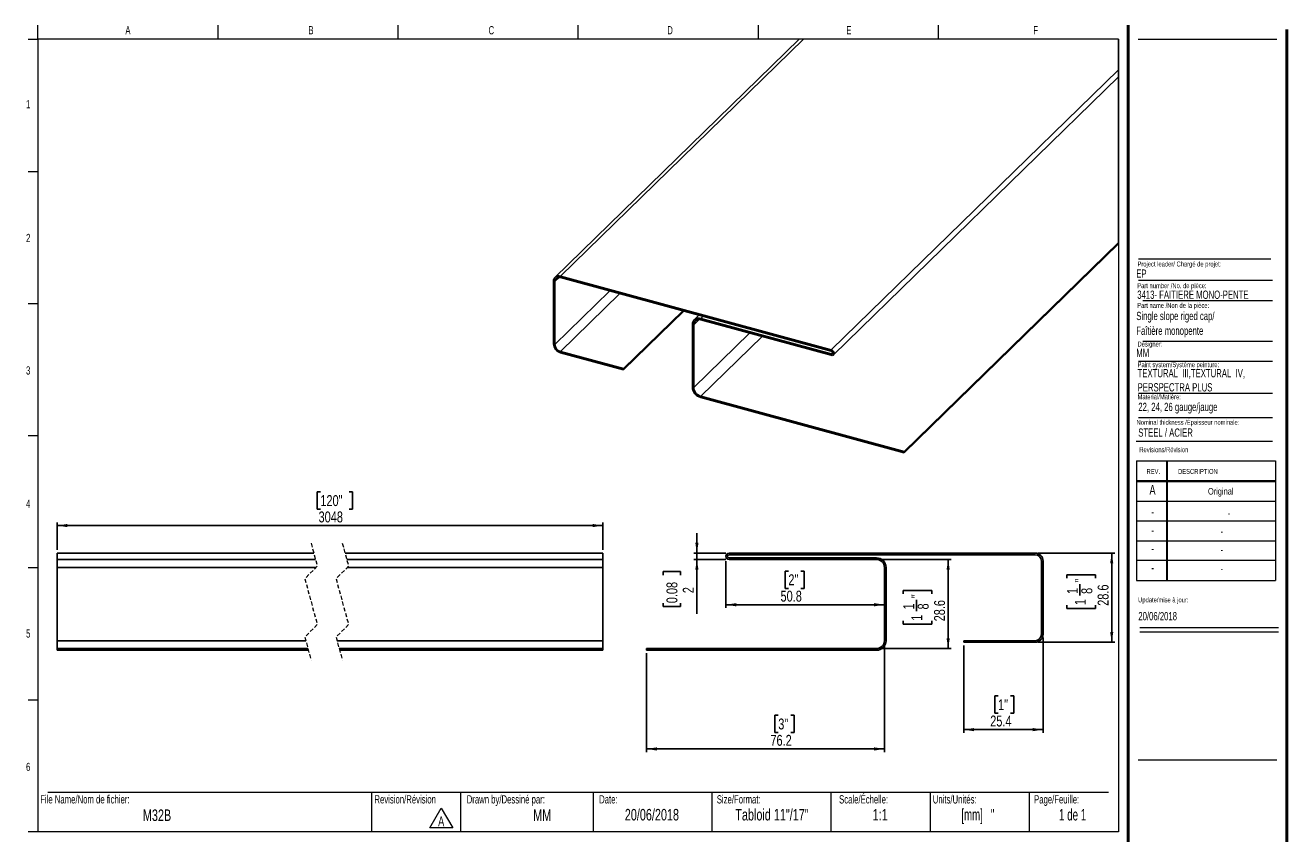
# Model space of a CAD drawing. Header units: millimetres. Extents: x 12 to 811, y 10 to 795.
import ezdxf

# ---------------------------------------------------------------- set-up
doc = ezdxf.new("R2010")
doc.units = ezdxf.units.MM
doc.linetypes.add('HIDDEN', pattern=[1.905, 1.27, -0.635])
doc.layers.add('FORMAT', color=7, linetype='Continuous')
doc.styles.add('SLDTEXTSTYLE0', font='TXT', dxfattribs={"width": 0.7})
doc.styles.add('SLDTEXTSTYLE1', font='TXT', dxfattribs={"width": 0.633333})
doc.styles.add('SLDTEXTSTYLE2', font='TXT', dxfattribs={"width": 0.625})
doc.styles.add('SLDTEXTSTYLE3', font='TXT', dxfattribs={"width": 0.75})
doc.dimstyles.new('SLDDIMSTYLE0', dxfattribs={"dimtxt": 3.5, "dimasz": 3.302, "dimexe": 0, "dimexo": 0.0625, "dimgap": 0.875, "dimtad": 1, "dimdec": 1, "dimrnd": 1e-09, "dimzin": 12, "dimdsep": 46, "dimtxsty": 'SLDTEXTSTYLE3', "dimsah": 1, "dimcen": 0.09, "dimadec": 0, "dimazin": 3, "dimtfac": 1, "dimtdec": 1, "dimtofl": 0, "dimtmove": 0, "dimatfit": 3, "dimfxl": 1, "dimfrac": 2, "dimtolj": 1, "dimtzin": 12, "dimarcsym": 0})
doc.dimstyles.new('SLDDIMSTYLE1', dxfattribs={"dimtxt": 3.5, "dimasz": 3.302, "dimexe": 0, "dimexo": 0.0625, "dimgap": 0.875, "dimtad": 1, "dimdec": 1, "dimrnd": 1e-09, "dimzin": 12, "dimdsep": 46, "dimtxsty": 'SLDTEXTSTYLE3', "dimsah": 1, "dimcen": 0.09, "dimadec": 0, "dimazin": 3, "dimtfac": 1, "dimtdec": 1, "dimtmove": 0, "dimatfit": 0, "dimfxl": 1, "dimfrac": 2, "dimtolj": 1, "dimtzin": 12, "dimarcsym": 0})

# ---------------------------------------------------------------- blocks, each defined once
blk = doc.blocks.new('SW_NOTE_0')
at = {"color": 0, "linetype": 'Continuous', "lineweight": 0}
for p, q in [((-2.43, 0.39), (1.26, 6.78)), ((1.26, 6.78), (4.95, 0.39)), ((4.95, 0.39), (-2.43, 0.39))]:
    blk.add_line(p, q, dxfattribs=at)
at = {"color": 0, "linetype": 'Continuous', "lineweight": 0, "insert": (1.24, 4.09), "char_height": 3.17, "attachment_point": 2, "style": 'SLDTEXTSTYLE0'}
blk.add_mtext('A', dxfattribs=at)
blk = doc.blocks.new('SW_NOTE_1')
at = {"layer": 'FORMAT', "color": 0, "char_height": 2.6458, "attachment_point": 1, "style": 'SLDTEXTSTYLE0'}
for s, insert in [('TEXTURAL  III,TEXTURAL  IV,', (0, 3.41)), ('PERSPECTRA PLUS', (0, -1.12))]:
    blk.add_mtext(s, dxfattribs=dict(at, insert=insert))
blk = doc.blocks.new('_D')
at = {"layer": 'FORMAT'}
for p, q in [((106.37, 122.08), (105.31, 122.08)), ((105.31, 122.08), (105.31, 116.53)), ((115.57, 122.08), (116.64, 122.08)), ((116.64, 122.08), (116.64, 116.53)), ((105.31, 116.53), (106.37, 116.53)), ((116.64, 116.53), (115.57, 116.53)), ((22.04, 103.46), (22.04, 112.29)), ((22.04, 111.29), (196.88, 111.29)), ((196.88, 103.46), (196.88, 112.29))]:
    blk.add_line(p, q, dxfattribs=at)
for points in [[(22.04, 111.29), (25.34, 110.78), (25.34, 111.8)], [(196.88, 111.29), (193.58, 111.8), (193.58, 110.78)]]:
    blk.add_solid(points, dxfattribs=at)
at = {"layer": 'FORMAT', "char_height": 3.5, "attachment_point": 1, "style": 'SLDTEXTSTYLE3'}
for s, insert in [('120"', (106.37, 121.04)), ('3048', (105.8, 115.8))]:
    blk.add_mtext(s, dxfattribs=dict(at, insert=insert))
blk = doc.blocks.new('_D_1')
at = {"layer": 'FORMAT'}
for p, q in [((236.26, 99.83), (236.26, 84.91)), ((256.28, 96.7), (255.22, 96.7)), ((255.22, 96.7), (255.22, 91.15)), ((260.31, 96.7), (261.38, 96.7)), ((261.38, 96.7), (261.38, 91.15)), ((255.22, 91.15), (256.28, 91.15)), ((261.38, 91.15), (260.31, 91.15)), ((287.06, 85.91), (236.26, 85.91))]:
    blk.add_line(p, q, dxfattribs=at)
for points in [[(236.26, 85.91), (239.56, 85.4), (239.56, 86.42)], [(287.06, 85.91), (283.75, 86.42), (283.75, 85.4)]]:
    blk.add_solid(points, dxfattribs=at)
at = {"layer": 'FORMAT', "char_height": 3.5, "attachment_point": 1, "style": 'SLDTEXTSTYLE3'}
for s, insert in [('2"', (256.28, 95.66)), ('50.8', (253.77, 90.42))]:
    blk.add_mtext(s, dxfattribs=dict(at, insert=insert))
blk = doc.blocks.new('_D_2')
at = {"layer": 'FORMAT'}
for p, q in [((285.52, 100.42), (308.46, 100.42)), ((307.46, 100.42), (307.46, 71.85)), ((293.07, 89.45), (293.07, 90.51)), ((293.07, 90.51), (302.23, 90.51)), ((302.23, 90.51), (302.23, 89.45)), ((297.29, 83.88), (297.29, 87.49)), ((293.07, 80.78), (293.07, 79.71)), ((293.07, 79.71), (302.23, 79.71)), ((302.23, 79.71), (302.23, 80.78)), ((285.52, 71.85), (308.46, 71.85))]:
    blk.add_line(p, q, dxfattribs=at)
for points in [[(307.46, 100.42), (306.96, 97.12), (307.97, 97.12)], [(307.46, 71.85), (307.97, 75.15), (306.96, 75.15)]]:
    blk.add_solid(points, dxfattribs=at)
at = {"layer": 'FORMAT', "char_height": 3.5, "attachment_point": 1, "rotation": 90, "style": 'SLDTEXTSTYLE3'}
for s, insert in [('"', (295.65, 88)), ('28.6', (302.95, 80.59)), ('1', (293.09, 84.39)), ('8', (297.72, 84.39)), ('1', (295.65, 80.78))]:
    blk.add_mtext(s, dxfattribs=dict(at, insert=insert))
blk = doc.blocks.new('_D_3')
at = {"layer": 'FORMAT'}
for p, q in [((226.98, 102.46), (226.98, 108.81)), ((236.27, 102.46), (225.98, 102.46)), ((226.98, 102.46), (226.98, 100.42)), ((236.27, 100.42), (225.98, 100.42)), ((226.98, 100.42), (226.98, 82.96)), ((216.19, 95.44), (216.19, 96.51)), ((216.19, 96.51), (221.74, 96.51)), ((221.74, 96.51), (221.74, 95.44)), ((216.19, 86.39), (216.19, 85.32)), ((216.19, 85.32), (221.74, 85.32)), ((221.74, 85.32), (221.74, 86.39))]:
    blk.add_line(p, q, dxfattribs=at)
for points in [[(226.98, 102.46), (227.49, 105.76), (226.47, 105.76)], [(226.98, 100.42), (226.47, 97.12), (227.49, 97.12)]]:
    blk.add_solid(points, dxfattribs=at)
at = {"layer": 'FORMAT', "char_height": 3.5, "attachment_point": 1, "rotation": 90, "style": 'SLDTEXTSTYLE3'}
for s, insert in [('0.08', (217.23, 86.39)), ('2', (222.47, 89.62))]:
    blk.add_mtext(s, dxfattribs=dict(at, insert=insert))
blk = doc.blocks.new('_D_4')
at = {"layer": 'FORMAT'}
for p, q in [((336.32, 102.46), (360.86, 102.46)), ((359.86, 102.46), (359.86, 73.88)), ((345.47, 94.43), (345.47, 95.5)), ((345.47, 95.5), (354.62, 95.5)), ((354.62, 95.5), (354.62, 94.43)), ((349.68, 88.86), (349.68, 92.47)), ((345.47, 85.76), (345.47, 84.7)), ((354.62, 84.7), (354.62, 85.76)), ((345.47, 84.7), (354.62, 84.7)), ((336.32, 73.88), (360.86, 73.88))]:
    blk.add_line(p, q, dxfattribs=at)
for points in [[(359.86, 102.46), (359.35, 99.15), (360.36, 99.15)], [(359.86, 73.88), (360.36, 77.18), (359.35, 77.18)]]:
    blk.add_solid(points, dxfattribs=at)
at = {"layer": 'FORMAT', "char_height": 3.5, "attachment_point": 1, "rotation": 90, "style": 'SLDTEXTSTYLE3'}
for s, insert in [('"', (348.04, 92.99)), ('28.6', (355.34, 85.57)), ('1', (345.48, 89.37)), ('8', (350.11, 89.37)), ('1', (348.04, 85.76))]:
    blk.add_mtext(s, dxfattribs=dict(at, insert=insert))
blk = doc.blocks.new('_D_5')
at = {"layer": 'FORMAT'}
for p, q in [((337.86, 75.42), (337.86, 44.88)), ((312.46, 72.88), (312.46, 44.88)), ((323.44, 56.67), (322.38, 56.67)), ((322.38, 56.67), (322.38, 51.12)), ((327.47, 56.67), (328.54, 56.67)), ((328.54, 56.67), (328.54, 51.12)), ((322.38, 51.12), (323.44, 51.12)), ((328.54, 51.12), (327.47, 51.12)), ((337.86, 45.88), (312.46, 45.88))]:
    blk.add_line(p, q, dxfattribs=at)
for points in [[(312.46, 45.88), (315.76, 45.37), (315.76, 46.39)], [(337.86, 45.88), (334.55, 46.39), (334.55, 45.37)]]:
    blk.add_solid(points, dxfattribs=at)
at = {"layer": 'FORMAT', "char_height": 3.5, "attachment_point": 1, "style": 'SLDTEXTSTYLE3'}
for s, insert in [('1"', (323.44, 55.63)), ('25.4', (320.93, 50.39))]:
    blk.add_mtext(s, dxfattribs=dict(at, insert=insert))
blk = doc.blocks.new('_D_6')
at = {"layer": 'FORMAT'}
for p, q in [((287.06, 73.39), (287.06, 38.69)), ((210.86, 70.34), (210.86, 38.69)), ((253.04, 50.48), (251.97, 50.48)), ((251.97, 50.48), (251.97, 44.92)), ((257.07, 50.48), (258.14, 50.48)), ((258.14, 50.48), (258.14, 44.92)), ((251.97, 44.92), (253.04, 44.92)), ((258.14, 44.92), (257.07, 44.92)), ((287.06, 39.69), (210.86, 39.69))]:
    blk.add_line(p, q, dxfattribs=at)
for points in [[(210.86, 39.69), (214.16, 39.18), (214.16, 40.2)], [(287.06, 39.69), (283.75, 40.2), (283.75, 39.18)]]:
    blk.add_solid(points, dxfattribs=at)
at = {"layer": 'FORMAT', "char_height": 3.5, "attachment_point": 1, "style": 'SLDTEXTSTYLE3'}
for s, insert in [('3"', (253.04, 49.44)), ('76.2', (250.53, 44.2))]:
    blk.add_mtext(s, dxfattribs=dict(at, insert=insert))

msp = doc.modelspace()

# ---------------------------------------------------------------- linework, layer by layer
at = {"color": 7, "linetype": 'Continuous', "lineweight": 18}
for p, q in [((15.91, 267.13), (15.91, 271.63)), ((73.59, 267.13), (73.59, 271.63)), ((131.27, 267.13), (131.27, 271.63)), ((188.94, 267.13), (188.94, 271.63)), ((246.62, 271.63), (246.62, 267.13)), ((304.3, 271.63), (304.3, 267.13)), ((12.73, 267.13), (15.91, 267.13)), ((361.98, 267.13), (15.91, 267.13)), ((15.91, 267.13), (15.91, 13.13)), ((361.98, 267.13), (361.98, 13.13)), ((368.33, 267.13), (412.78, 267.13)), ((12.73, 224.8), (15.91, 224.8)), ((368.43, 189.98), (411.3, 189.98)), ((12.73, 182.47), (15.91, 182.47)), ((369.77, 183.46), (411.3, 183.46)), ((369.77, 170.37), (411.3, 170.37)), ((368.43, 164.02), (411.3, 164.02)), ((368.43, 153.75), (411.3, 153.75)), ((368.43, 145.93), (411.3, 145.93)), ((12.73, 140.13), (15.91, 140.13)), ((367.68, 138.35), (411.3, 138.35)), ((367.82, 132.05), (412.27, 132.05)), ((367.82, 132.05), (367.82, 93.69)), ((377.35, 132.05), (377.35, 93.69)), ((377.6, 132.05), (377.6, 93.69)), ((412.27, 132.05), (412.27, 93.69)), ((367.82, 125.7), (412.27, 125.7)), ((367.82, 125.44), (412.27, 125.44)), ((367.82, 119.09), (412.27, 119.09)), ((412.27, 112.74), (367.82, 112.74)), ((367.82, 106.39), (412.27, 106.39)), ((12.73, 97.8), (15.91, 97.8)), ((412.27, 100.04), (367.82, 100.04)), ((367.82, 93.69), (412.27, 93.69)), ((368.85, 78.6), (413.3, 78.6)), ((368.85, 77.18), (413.3, 77.18)), ((12.73, 55.47), (15.91, 55.47)), ((19.08, 25.83), (358.81, 25.83)), ((122.72, 25.83), (122.72, 13.13)), ((151.23, 25.83), (151.23, 13.13)), ((193.71, 25.83), (193.71, 13.13)), ((231.81, 25.83), (231.81, 13.13)), ((269.91, 25.83), (269.91, 13.13)), ((301.66, 25.83), (301.66, 13.13)), ((333.41, 25.83), (333.41, 13.13)), ((15.91, 13.13), (12.73, 13.13)), ((361.98, 13.13), (15.91, 13.13))]:
    msp.add_line(p, q, dxfattribs=at)
at = {"color": 7, "linetype": 'Continuous', "lineweight": 50}
for p, q in [((365.16, 271.63), (365.16, 9.96)), ((415.96, 9.96), (415.96, 270.31))]:
    msp.add_line(p, q, dxfattribs=at)
at = {"color": 7, "linetype": 'Continuous', "lineweight": 25}
for p, q in [((259.71, 267.13), (181.52, 190.82)), ((183.3, 191.18), (261.12, 267.13)), ((270.01, 167.61), (361.98, 257.38)), ((270.72, 166.01), (361.98, 255.09)), ((293.37, 135.03), (361.98, 201.99)), ((293.37, 134.59), (361.98, 201.56)), ((183.3, 191.18), (270.01, 167.61)), ((183.3, 190.74), (270.01, 167.18)), ((181.05, 169.47), (181.05, 189.61)), ((181.5, 169.35), (181.5, 189.49)), ((203.51, 161.62), (222.44, 180.1)), ((203.51, 161.19), (222.79, 180.01)), ((227.6, 178.7), (226.09, 177.23)), ((225.53, 175.78), (225.53, 155.64)), ((225.98, 175.66), (225.98, 155.52)), ((270.01, 166.3), (228.22, 177.66)), ((270.01, 165.87), (228.22, 177.23)), ((203.51, 161.62), (183.3, 167.12)), ((203.51, 161.19), (183.3, 166.68)), ((203.51, 161.62), (203.51, 161.19)), ((228.22, 152.73), (293.37, 135.03)), ((228.22, 152.3), (293.37, 134.59)), ((293.37, 135.03), (293.37, 134.59)), ((22.04, 102.46), (104.27, 102.46)), ((22.04, 102.46), (22.04, 100.42)), ((114.27, 102.46), (196.88, 102.46)), ((196.88, 102.46), (196.88, 100.42)), ((335.32, 102.46), (237.27, 102.46)), ((335.32, 101.95), (237.27, 101.95)), ((22.04, 100.42), (104.82, 100.42)), ((22.04, 100.42), (22.04, 97.88)), ((22.04, 97.88), (105.02, 97.88)), ((22.04, 97.88), (22.04, 74.39)), ((114.82, 100.42), (196.88, 100.42)), ((115.02, 97.88), (196.88, 97.88)), ((196.88, 100.42), (196.88, 97.88)), ((196.88, 97.88), (196.88, 74.39)), ((237.27, 100.93), (284.52, 100.93)), ((237.27, 100.42), (284.52, 100.42)), ((287.06, 97.88), (287.06, 74.39)), ((287.56, 97.88), (287.56, 74.39)), ((337.35, 76.42), (337.35, 99.92)), ((337.86, 76.42), (337.86, 99.92)), ((22.04, 74.39), (101.71, 74.39)), ((22.04, 74.39), (22.04, 71.85)), ((111.71, 74.39), (196.88, 74.39)), ((196.88, 74.39), (196.88, 71.85)), ((312.46, 74.39), (312.46, 73.88)), ((312.46, 74.39), (335.32, 74.39)), ((312.46, 73.88), (335.32, 73.88)), ((22.04, 71.85), (22.04, 71.34)), ((22.04, 71.85), (102.4, 71.85)), ((22.04, 71.34), (102.54, 71.34)), ((112.4, 71.85), (196.88, 71.85)), ((112.54, 71.34), (196.88, 71.34)), ((196.88, 71.85), (196.88, 71.34)), ((210.86, 71.85), (210.86, 71.34)), ((284.52, 71.85), (210.86, 71.85)), ((284.52, 71.34), (210.86, 71.34))]:
    msp.add_line(p, q, dxfattribs=at)
at = {"color": 8, "linetype": 'Continuous', "lineweight": 25}
for p, q in [((181.5, 189.49), (182.85, 190.81)), ((181.5, 169.35), (199.03, 186.46)), ((183.3, 167.12), (202.23, 185.6)), ((228.22, 177.66), (228.92, 178.34)), ((225.98, 175.66), (227.67, 177.31)), ((225.98, 155.52), (243.86, 172.98)), ((228.22, 152.73), (247.85, 171.89)), ((270.01, 166.3), (270.44, 166.73))]:
    msp.add_line(p, q, dxfattribs=at)
at = {"color": 7, "linetype": 'HIDDEN', "lineweight": 18}
for p, q in [((103.4, 105.63), (105.4, 98.26)), ((113.4, 105.63), (115.4, 98.26)), ((105.4, 98.26), (101.4, 94.26)), ((115.4, 98.26), (111.4, 94.26)), ((101.4, 94.26), (105.4, 79.53)), ((111.4, 94.26), (115.4, 79.53)), ((105.4, 79.53), (101.4, 75.53)), ((115.4, 79.53), (111.4, 75.53)), ((101.4, 75.53), (103.4, 68.17)), ((111.4, 75.53), (113.4, 68.17))]:
    msp.add_line(p, q, dxfattribs=at)
at = {"color": 7, "linetype": 'Continuous', "lineweight": 18, "flags": 128}
msp.add_lwpolyline([(361.98, 201.56), (361.98, 201.99), (361.98, 255.09), (361.98, 257.38), (361.98, 267.13), (261.12, 267.13), (259.71, 267.13)], dxfattribs=at)
at = {"color": 7, "linetype": 'Continuous', "lineweight": 25, "flags": 128}
for points in [[(270.01, 167.61), (270.35, 167.45), (270.64, 167.18), (270.84, 166.85), (270.91, 166.5), (270.84, 166.18), (270.64, 165.95), (270.35, 165.84), (270.01, 165.87)], [(270.01, 167.18), (270.18, 167.1), (270.32, 166.96), (270.42, 166.79), (270.46, 166.62), (270.42, 166.46), (270.32, 166.35), (270.18, 166.29), (270.01, 166.3)]]:
    msp.add_lwpolyline(points, dxfattribs=at)
at = {"color": 7, "linetype": 'Continuous', "lineweight": 25}
for centre, radius, start, end in [((182.7, 189.64), 1.65, 68.8635, 180.9217), ((182.82, 189.51), 1.32, 68.8597, 180.9234), ((227.51, 175.81), 1.98, 68.859, 180.9255), ((227.63, 175.68), 1.65, 68.8635, 180.9197), ((184.13, 169.65), 3.08, 183.3916, 254.3347), ((183.96, 169.5), 2.47, 183.3927, 254.3317), ((229.22, 155.86), 3.7, 183.3908, 254.3345), ((229.06, 155.7), 3.08, 183.3929, 254.3322), ((237.27, 101.44), 1.02, 90, 270), ((237.27, 101.44), 0.508, 90, 270), ((335.32, 99.92), 2.54, 0, 90), ((335.32, 99.92), 2.03, 0, 90), ((284.52, 97.88), 3.05, 0, 90), ((284.52, 97.88), 2.54, 360, 90), ((284.52, 74.39), 3.05, 270, 0), ((284.52, 74.39), 2.54, 270, 0), ((335.32, 76.42), 2.54, 270, 360), ((335.32, 76.42), 2.03, 270, 0)]:
    msp.add_arc(centre, radius, start, end, dxfattribs=at)
at = {"layer": 'FORMAT', "color": 250, "lineweight": 18, "true_color": 0x454545}
msp.add_line((368.43, 196.79), (410.86, 196.79), dxfattribs=at)
at = {"layer": 'FORMAT', "lineweight": 18}
for p, q in [((236.26, 101.44), (236.26, 100.83)), ((368.33, 36.23), (412.78, 36.23))]:
    msp.add_line(p, q, dxfattribs=at)

# ---------------------------------------------------------------- block references
at = {"color": 7, "linetype": 'Continuous', "lineweight": 0}
msp.add_blockref('SW_NOTE_0', (143.84, 13.97), dxfattribs=at)
at = {"layer": 'FORMAT'}
msp.add_blockref('SW_NOTE_1', (368.14, 158.04), dxfattribs=at)

# ---------------------------------------------------------------- texts
at = {"color": 7, "linetype": 'Continuous', "lineweight": 0}
for s, insert, char_height, attachment_point, style in [('A', (44.74, 271.37), 2.65, 2, 'SLDTEXTSTYLE0'), ('B', (103.37, 271.37), 2.65, 2, 'SLDTEXTSTYLE0'), ('C', (161.14, 271.37), 2.65, 2, 'SLDTEXTSTYLE0'), ('D', (218.38, 271.37), 2.65, 2, 'SLDTEXTSTYLE0'), ('E', (275.66, 271.37), 2.65, 2, 'SLDTEXTSTYLE0'), ('F', (335.47, 271.37), 2.65, 2, 'SLDTEXTSTYLE0'), ('1', (12.79, 247.7), 2.65, 2, 'SLDTEXTSTYLE0'), ('2', (12.79, 204.77), 2.65, 2, 'SLDTEXTSTYLE0'), ('Project leader/ Chargé de projet:', (368.12, 195.91), 1.5875, 1, 'SLDTEXTSTYLE0'), ('EP', (367.72, 193.36), 2.646, 1, 'SLDTEXTSTYLE0'), ('3413- FAITIERE MONO-PENTE', (368.03, 186.6), 2.6458, 1, 'SLDTEXTSTYLE0'), ('Part number /No. de pièce:', (368.03, 188.96), 1.5875, 1, 'SLDTEXTSTYLE0'), ('Designer:', (368.12, 170.25), 1.587, 1, 'SLDTEXTSTYLE0'), ('MM', (367.72, 167.93), 2.646, 1, 'SLDTEXTSTYLE0'), ('3', (12.79, 162.33), 2.65, 2, 'SLDTEXTSTYLE0'), ('Paint system/Système peinture:', (368.14, 163.64), 1.5875, 1, 'SLDTEXTSTYLE0'), ('Nominal thickness /Épaisseur nominale:', (367.8, 145.17), 1.5875, 1, 'SLDTEXTSTYLE0'), ('STEEL / ACIER', (368.35, 142.41), 2.6458, 1, 'SLDTEXTSTYLE0'), ('Revisions/Révision', (368.7, 136.38), 1.5875, 1, 'SLDTEXTSTYLE0'), ('REV.', (371, 129.42), 1.587, 1, 'SLDTEXTSTYLE0'), ('DESCRIPTION', (381.11, 129.42), 1.5875, 1, 'SLDTEXTSTYLE0'), ('A', (372.92, 124.31), 3.17, 2, 'SLDTEXTSTYLE0'), ('Original', (394.77, 123.33), 2.117, 2, 'SLDTEXTSTYLE0'), ('4', (12.79, 119.6), 2.65, 2, 'SLDTEXTSTYLE0'), ('-', (372.96, 117.28), 3.17, 2, 'SLDTEXTSTYLE0'), ('-', (397.44, 116.3), 2.12, 2, 'SLDTEXTSTYLE0'), ('-', (372.96, 111.46), 3.17, 2, 'SLDTEXTSTYLE0'), ('-', (395.11, 110.47), 2.12, 2, 'SLDTEXTSTYLE0'), ('-', (372.96, 105.59), 3.17, 2, 'SLDTEXTSTYLE0'), ('-', (395.11, 104.6), 2.12, 2, 'SLDTEXTSTYLE0'), ('-', (372.96, 99.42), 3.17, 2, 'SLDTEXTSTYLE0'), ('-', (395.11, 98.44), 2.12, 2, 'SLDTEXTSTYLE0'), ('Update/mise à jour:', (368.32, 88.26), 1.5875, 1, 'SLDTEXTSTYLE0'), ('20/06/2018', (368.37, 83.57), 2.646, 1, 'SLDTEXTSTYLE0'), ('5', (12.79, 78.02), 2.65, 2, 'SLDTEXTSTYLE0'), ('6', (12.79, 35.25), 2.65, 2, 'SLDTEXTSTYLE0'), ('File Name/Nom de fichier:', (16.64, 24.86), 2.6458, 1, 'SLDTEXTSTYLE0'), ('Revision/Révision', (123.7, 24.86), 2.6458, 1, 'SLDTEXTSTYLE0'), ('Drawn by/Dessiné par:', (153.25, 24.86), 2.6458, 1, 'SLDTEXTSTYLE0'), ('Date:', (195.67, 24.86), 2.646, 1, 'SLDTEXTSTYLE0'), ('Size/Format:', (233.36, 24.86), 2.6458, 1, 'SLDTEXTSTYLE0'), ('Scale/Échelle:', (272.53, 24.86), 2.6458, 1, 'SLDTEXTSTYLE0'), ('Units/Unités:', (302.54, 24.86), 2.6458, 1, 'SLDTEXTSTYLE0'), ('Page/Feuille:', (334.98, 24.86), 2.6458, 1, 'SLDTEXTSTYLE0'), ('M32B', (54.06, 20.3), 3.704, 2, 'SLDTEXTSTYLE0'), ('MM', (177.45, 20.3), 3.704, 2, 'SLDTEXTSTYLE0'), ('20/06/2018', (212.57, 20.47), 3.704, 2, 'SLDTEXTSTYLE0'), ('Tabloid 11"/17"', (251.03, 20.47), 3.7042, 2, 'SLDTEXTSTYLE0'), ('1:1', (285.69, 20.47), 3.704, 2, 'SLDTEXTSTYLE0'), ('[mm]   "', (316.97, 20.47), 3.704, 2, 'SLDTEXTSTYLE2'), ('1 de 1', (347.33, 20.47), 3.704, 2, 'SLDTEXTSTYLE1')]:
    msp.add_mtext(s, dxfattribs=dict(at, insert=insert, char_height=char_height, attachment_point=attachment_point, style=style))
at = {"layer": 'FORMAT', "attachment_point": 1, "style": 'SLDTEXTSTYLE0'}
for s, insert, char_height in [('Part name /Non de la pièce:', (368.03, 182.64), 1.5875), ('Single slope riged cap/', (367.72, 179.79), 2.6458), ('Faîtière monopente', (367.72, 175.06), 2.6458), ('Material/Matière:', (368.14, 153.34), 1.5875), ('22, 24, 26 gauge/jauge', (368.38, 150.63), 2.6458)]:
    msp.add_mtext(s, dxfattribs=dict(at, insert=insert, char_height=char_height))

# ---------------------------------------------------------------- dimensions: what is measured, and where the dimension line sits
at = {"layer": 'FORMAT'}
dim = msp.add_linear_dim(base=(196.88, 111.29), p1=(22.04, 102.46), p2=(196.88, 102.46), text='3048', dimstyle='SLDDIMSTYLE0', dxfattribs=at)
dim.commit()
dim.dimension.update_dxf_attribs({"geometry": '_D', "text_midpoint": (110.97, 111.29), "dimtype": 160})
for base, p1, p2, dimstyle, picture, middle in [((226.98, 100.42), (237.27, 102.46), (237.27, 100.42), 'SLDDIMSTYLE1', '_D_3', (226.98, 90.92)), ((359.86, 73.88), (335.32, 102.46), (335.32, 73.88), 'SLDDIMSTYLE0', '_D_4', (359.86, 90.1)), ((307.46, 71.85), (284.52, 100.42), (284.52, 71.85), 'SLDDIMSTYLE0', '_D_2', (307.46, 85.11))]:
    dim = msp.add_linear_dim(base=base, p1=p1, p2=p2, angle=90, dimstyle=dimstyle, dxfattribs=at)
    dim.commit()
    dim.dimension.update_dxf_attribs({"geometry": picture, "text_midpoint": middle, "dimtype": 160})
for base, p1, p2, picture, middle in [((236.26, 85.91), (287.06, 74.39), (236.26, 100.83), '_D_1', (258.3, 85.91)), ((210.86, 39.69), (287.06, 74.39), (210.86, 71.34), '_D_6', (255.06, 39.69)), ((312.46, 45.88), (337.86, 76.42), (312.46, 73.88), '_D_5', (325.46, 45.88))]:
    dim = msp.add_linear_dim(base=base, p1=p1, p2=p2, dimstyle='SLDDIMSTYLE0', dxfattribs=at)
    dim.commit()
    dim.dimension.update_dxf_attribs({"geometry": picture, "text_midpoint": middle, "dimtype": 160})

doc.saveas('drawing.dxf')
